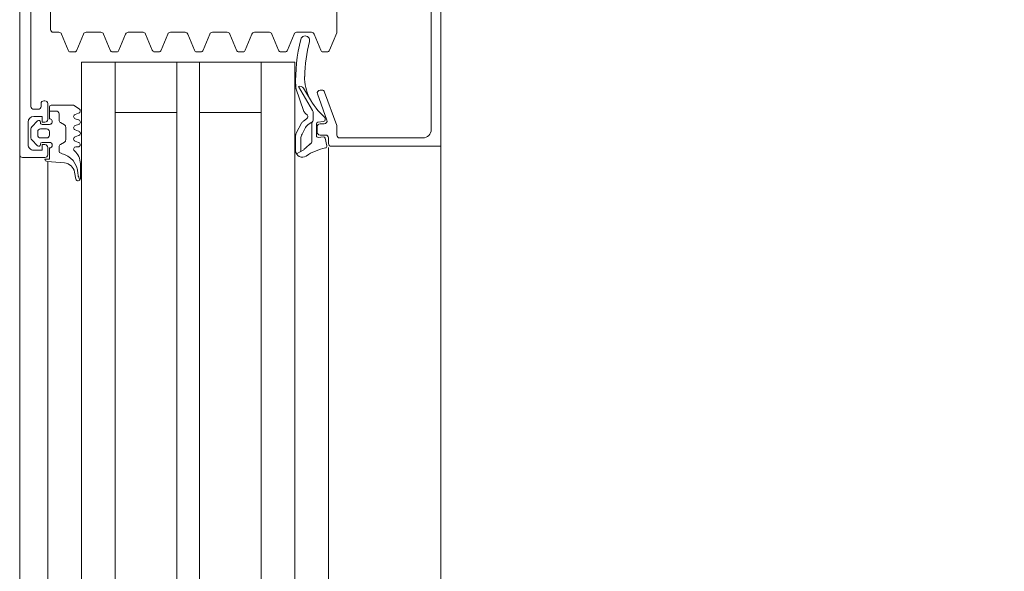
# Model space of a CAD drawing. Header units: centimetres. Extents: x -1737 to 22393, y -8842 to 3838.
# Tile 144 of 167: x 529 to 546, y 3011 to 3021. Entities that reach past the tile are written whole.
import ezdxf

# ---------------------------------------------------------------- set-up
doc = ezdxf.new("R2010")
doc.units = ezdxf.units.CM
doc.linetypes.add('Dash', pattern=[60, 30, -30])
for name, color, linetype, lineweight in [('A-DETL-GENF', 92, 'Continuous', 9), ('A-DOOR', 31, 'Continuous', 13), ('A-DOOR-HDLN', 31, 'Continuous', 13)]:
    doc.layers.add(name, color=color, linetype=linetype, lineweight=lineweight)

# ---------------------------------------------------------------- blocks, each defined once
blk = doc.blocks.new('Schueco_FWS_ADS-75-SimplySmart_inw_Family-02 - FWS SI insert unit 90-2508000-3_piętro I __3_90 m_ - stan projektowany')
at = {"layer": 'A-DETL-GENF'}
for p, q in [((-76.25, 6.6), (76.25, 6.6)), ((6.9, 4.6), (-59.83, 4.6)), ((-55.25, 4), (6.9, 4)), ((-55.25, 3.4), (6.9, 3.4)), ((-55.25, 2.3), (6.9, 2.3)), ((-55.25, 1.9), (6.9, 1.9)), ((-55.25, 0.8), (6.9, 0.8)), ((-55.25, 0.2), (6.9, 0.2)), ((-55.25, -0.4), (6.9, -0.4)), ((75.35, -0.9), (-75.35, -0.9))]:
    blk.add_line(p, q, dxfattribs=at)
at = {"layer": 'A-DOOR'}
for p, q in [((-60, 6.6), (-54.5, 6.6)), ((-60.15, 6.43), (-62.46, 6.43)), ((-60, 4.8), (-60, 6.28)), ((-62.77, 4.75), (-61.89, 4.75)), ((-61.871, 4.746), (-61.561, 4.618)), ((-60.817, 4.529), (-60.218, 4.747)), ((-60.201, 4.75), (-60.05, 4.75)), ((-61.53, 4.502), (-61.53, 4.578)), ((-60.317, 4.573), (-60.783, 4.403)), ((-59.9, 4.6), (-60, 4.6)), ((-59.996, 4.542), (-59.857, 4.569)), ((-61.561, 4.462), (-61.849, 4.343)), ((-60.85, 4.45), (-60.85, 4.482)), ((-60.349, 4.54), (-60.322, 4.54)), ((-60.292, 4.514), (-60.279, 4.411)), ((-60.25, 4.45), (-60.25, 4.526)), ((-60.249, 4.385), (-60.039, 4.385)), ((-60.1, 4.4), (-60.2, 4.4)), ((-60.05, 4.55), (-60.05, 4.45)), ((-60.009, 4.419), (-60.02, 4.509)), ((-61.88, 4.297), (-61.88, 4.033)), ((-60.488, 4.315), (-60.917, 4.063)), ((-60.886, 4.153), (-60.647, 4.297)), ((-60.34, 4.329), (-60.437, 4.329)), ((-60.3, 4.155), (-60.34, 4.21)), ((-60.47, 4.163), (-60.884, 4.021)), ((-60.094, 4.03), (-60.261, 4.121)), ((-60.066, 4.129), (-60.184, 4.193)), ((-59.76, 4.108), (-59.984, 4.108)), ((-59.79, 4.161), (-59.716, 4.031)), ((-61.849, 3.987), (-61.561, 3.868)), ((-59.772, 4.015), (-60.037, 4.015)), ((-61.561, 3.712), (-61.849, 3.593)), ((-61.53, 3.752), (-61.53, 3.828)), ((-61.88, 3.547), (-61.88, 3.283)), ((-54.5, 3.4), (-61.35, 3.4)), ((-59.896, 3.4), (-54.5, 3.4)), ((-61.849, 3.237), (-61.561, 3.118)), ((-61.53, 3.002), (-61.53, 3.078)), ((-61.561, 2.962), (-61.849, 2.843)), ((-61.88, 2.797), (-61.88, 2.533)), ((-61.849, 2.487), (-61.561, 2.368)), ((-61.53, 2.252), (-61.53, 2.328)), ((-61.561, 2.212), (-61.849, 2.093)), ((-61.88, 2.047), (-61.88, 1.783)), ((-61.849, 1.737), (-61.561, 1.618)), ((-61.561, 1.462), (-61.849, 1.343)), ((-61.53, 1.502), (-61.53, 1.578)), ((-61.88, 1.297), (-61.88, 1.033)), ((-61.849, 0.987), (-61.561, 0.868)), ((-61.561, 0.712), (-61.849, 0.593)), ((-61.53, 0.752), (-61.53, 0.828)), ((-54.5, 0.8), (-61.35, 0.8)), ((-61.88, 0.547), (-61.88, 0.283)), ((-61.849, 0.237), (-61.561, 0.118)), ((-59.541, 0.18), (-59.274, 0.18)), ((-61.53, 0.002), (-61.53, 0.078)), ((-60.441, 0.15), (-60.419, 0.09)), ((-60.341, 0.09), (-60.319, 0.15)), ((-60.241, 0.15), (-60.219, 0.09)), ((-60.141, 0.09), (-60.119, 0.15)), ((-60.041, 0.15), (-60.019, 0.09)), ((-59.941, 0.09), (-59.919, 0.15)), ((-59.84, 0.14), (-59.84, 0.1)), ((-59.266, 0.101), (-59.392, 0.076)), ((-59.276, 0.158), (-59.249, 0.172)), ((-61.561, -0.038), (-61.849, -0.157)), ((-60.273, -0.175), (-60.233, -0.105)), ((-60.19, -0.08), (-59.966, -0.08)), ((-59.923, -0.105), (-59.882, -0.175)), ((-59.553, -0.103), (-59.58, -0.41)), ((-61.93, -0.35), (-62.33, -0.35)), ((-61.88, -0.203), (-61.88, -0.3)), ((-60.478, -0.37), (-60.478, -0.25)), ((-60.428, -0.2), (-60.317, -0.2)), ((-59.839, -0.2), (-59.774, -0.2)), ((-60.66, -0.47), (-60.66, -0.45)), ((-60.61, -0.4), (-60.33, -0.4)), ((-60.56, -0.52), (-60.61, -0.52)), ((-60.34, -0.37), (-60.55, -0.37)), ((-60.24, -0.5), (-60.24, -0.37)), ((-60.16, -0.42), (-60.16, -0.53)), ((-60.05, -0.37), (-60.11, -0.37)), ((-60, -0.53), (-60, -0.42)), ((-59.92, -0.37), (-59.92, -0.5)), ((-59.83, -0.4), (-59.7, -0.4)), ((-59.65, -0.45), (-59.65, -0.85)), ((-59.578, -0.4), (-54.5, -0.4)), ((-62.56, -0.7), (-60.56, -0.7)), ((-60.51, -0.65), (-60.51, -0.57)), ((-60.197, -0.685), (-60.301, -0.581)), ((-60.28, -0.53), (-60.27, -0.53)), ((-59.998, -0.7), (-60.162, -0.7)), ((-60.11, -0.58), (-60.05, -0.58)), ((-59.859, -0.581), (-59.963, -0.685)), ((-59.89, -0.53), (-59.88, -0.53)), ((-60.28, -0.75), (-59.88, -0.75)), ((-59.7, -0.9), (-68.3, -0.9)), ((-59.7, -0.9), (-54.5, -0.9))]:
    blk.add_line(p, q, dxfattribs=at)
at = {"layer": 'A-DOOR', "flags": 128}
for points in [[(-62.7, 6.48), (-62.8, 6.48), (-62.8, 6.6), (-59.85, 6.6), (-59.85, 4.65)], [(-60.239, 4.241), (-60.277, 4.303), (-59.941, 4.303)], [(-54.5, 4), (-61.35, 4), (-61.35, 0.2), (-54.5, 0.2)], [(-60.45, 3.4), (-60.45, 2.3), (-61.35, 2.3), (-54.5, 2.3)], [(-60.45, 0.8), (-60.45, 1.9), (-61.35, 1.9), (-54.5, 1.9)], [(-60.58, -0.34), (-60.58, 0.06), (-60.515, 0.16)], [(-60.28, -0.45), (-60.28, -0.5), (-60.38, -0.5), (-60.38, -0.65)], [(-59.78, -0.65), (-59.78, -0.5), (-59.88, -0.5), (-59.88, -0.45)], [(-59.62, -0.45), (-59.62, -0.37), (-59.82, -0.37)]]:
    blk.add_lwpolyline(points, dxfattribs=at)
at = {"layer": 'A-DOOR'}
for centre, radius, start, end in [((-60.15, 6.28), 0.15, 0, 90), ((-61.89, 4.7), 0.05, 67.5, 90), ((-60.201, 4.7), 0.05, 90, 110), ((-60.05, 4.8), 0.05, 270, 0), ((-61.58, 4.572), 0.05, 7.1452, 67.5), ((-60.3, 4.526), 0.05, 0, 110), ((-60, 4.55), 0.05, 90, 180), ((-59.9, 4.65), 0.05, 270, 0), ((-59.85, 4.54), 0.03, 11.4268, 102.3565), ((-61.58, 4.508), 0.05, 292.5, 352.8548), ((-60.8, 4.482), 0.05, 110, 180), ((-60.8, 4.45), 0.05, 180, 290), ((-61.241, 5.282), 1.15, 297.1697, 319.1518), ((-60.349, 4.51), 0.03, 90, 139.1518), ((-60.322, 4.51), 0.03, 7.0564, 90), ((-60.249, 4.415), 0.03, 187.0564, 270), ((-60.2, 4.45), 0.05, 180, 270), ((-60.1, 4.45), 0.05, 270, 0), ((-60.039, 4.415), 0.03, 270, 7.2077), ((-59.99, 4.513), 0.03, 100.9941, 188.118), ((-58.89, 4.734), 0.95, 191.4268, 214.051), ((-61.83, 4.297), 0.05, 112.5, 180), ((-61.735, 4.184), 0.08, 74.699, 256.5296), ((-61.018, 7.009), 2.834, 255.7856, 268.4777), ((-61.072, 4.975), 0.8, 268.4714, 296.3861), ((-60.437, 4.229), 0.1, 90, 120.3836), ((-60.38, 4.18), 0.05, 36.3666, 153.0444), ((-60.334, 4.253), 0.0764, 29.9329, 94.2645), ((-60.103, 4.342), 0.17, 216.4634, 241.4634), ((-59.941, 4.243), 0.06, 33.3021, 90), ((-58.513, 5.398), 1.777, 219.1355, 223.7266), ((-61.017, 7.009), 2.994, 255.7723, 272.1183), ((-60.847, 4.089), 0.075, 121.1063, 200.0149), ((-60.496, 4.239), 0.08, 289.0101, 333.0444), ((-60.203, 4.226), 0.12, 216.3666, 241.3666), ((-59.984, 4.278), 0.17, 241.4634, 270.0728), ((-59.825, 4.141), 0.04, 29.6254, 45.0361), ((-59.776, 4.135), 0.12, 271.9923, 34.051), ((-61.83, 4.033), 0.05, 180, 247.5), ((-61.58, 3.822), 0.05, 7.1452, 67.5), ((-60.91, 4.097), 0.08, 272.1106, 289.0101), ((-60.037, 4.135), 0.12, 241.3666, 270.0039), ((-61.58, 3.758), 0.05, 292.5, 352.8548), ((-61.83, 3.547), 0.05, 112.5, 180), ((-61.83, 3.283), 0.05, 180, 247.5), ((-61.58, 3.072), 0.05, 7.1452, 67.5), ((-61.58, 3.008), 0.05, 292.5, 352.8548), ((-61.83, 2.797), 0.05, 112.5, 180), ((-61.83, 2.533), 0.05, 180, 247.5), ((-61.58, 2.322), 0.05, 7.1452, 67.5), ((-61.58, 2.258), 0.05, 292.5, 352.8548), ((-61.83, 2.047), 0.05, 112.5, 180), ((-61.83, 1.783), 0.05, 180, 247.5), ((-61.58, 1.572), 0.05, 7.1452, 67.5), ((-61.58, 1.508), 0.05, 292.5, 352.8548), ((-61.83, 1.297), 0.05, 112.5, 180), ((-61.83, 1.033), 0.05, 180, 247.5), ((-61.58, 0.822), 0.05, 7.1452, 67.5), ((-61.58, 0.758), 0.05, 292.5, 352.8548), ((-61.83, 0.547), 0.05, 112.5, 180), ((-61.83, 0.283), 0.05, 180, 247.5), ((-60.48, 0.14), 0.04, 14.9995, 150.0003), ((-60.28, 0.14), 0.04, 14.9996, 165.0004), ((-60.08, 0.14), 0.04, 14.9996, 165.0004), ((-59.88, 0.14), 0.04, 359.9998, 165.0003), ((-59.541, -0.12), 0.3, 89.9987, 139.6802), ((-59.274, 0.14), 0.04, 281.0106, 90.0809), ((-61.58, 0.072), 0.05, 7.1452, 67.5), ((-61.58, 0.008), 0.05, 292.5, 352.8548), ((-60.38, 0.1), 0.04, 195.0002, 344.9998), ((-60.18, 0.1), 0.04, 195.0002, 344.9998), ((-59.98, 0.1), 0.04, 195.0002, 344.9998), ((-59.8, 0.1), 0.04, 180, 319.6792), ((-59.353, -0.244), 0.381, 91.8995, 167.3401), ((-59.354, -0.12), 0.2, 101.0025, 174.9918), ((-59.399, 0.478), 0.343, 275.6011, 291.0537), ((-61.83, -0.203), 0.05, 112.5, 180), ((-60.317, -0.15), 0.05, 270, 330), ((-60.19, -0.13), 0.05, 90, 150), ((-59.966, -0.13), 0.05, 30, 90), ((-59.839, -0.15), 0.05, 210, 270), ((-59.774, -0.15), 0.05, 270, 347.8734), ((-61.93, -0.3), 0.05, 270, 360), ((-60.55, -0.34), 0.03, 180, 270), ((-60.428, -0.25), 0.05, 90, 180), ((-60.29, -0.37), 0.05, 359.9994, 179.9994), ((-59.87, -0.37), 0.05, 0, 180), ((-60.61, -0.45), 0.05, 90, 180), ((-60.61, -0.47), 0.05, 180, 270), ((-60.56, -0.57), 0.05, 0, 90), ((-60.33, -0.45), 0.05, 360, 90), ((-60.27, -0.5), 0.03, 270, 0), ((-60.11, -0.42), 0.05, 89.9989, 180.0011), ((-60.05, -0.42), 0.05, 359.9989, 90.0011), ((-59.89, -0.5), 0.03, 180, 270), ((-59.83, -0.45), 0.05, 90, 180), ((-59.7, -0.45), 0.05, 0, 90), ((-59.62, -0.41), 0.04, 270.0001, 359.9994), ((-60.56, -0.65), 0.05, 270, 0), ((-60.28, -0.65), 0.1, 180, 270), ((-60.28, -0.56), 0.03, 89.9999, 225.0019), ((-60.162, -0.65), 0.05, 224.9723, 270), ((-60.11, -0.53), 0.05, 179.9979, 270.0021), ((-60.05, -0.53), 0.05, 269.9979, 0.0021), ((-59.998, -0.65), 0.05, 270, 315.0202), ((-59.88, -0.56), 0.03, 315.0034, 89.9945), ((-59.88, -0.65), 0.1, 270, 0), ((-59.7, -0.85), 0.05, 270, 0)]:
    blk.add_arc(centre, radius, start, end, dxfattribs=at)
at = {"layer": 'A-DOOR-HDLN', "linetype": 'Dash', "lineweight": 9}
blk.add_arc((-73.05, 7.6), 93.95, 360, 90, dxfattribs=at)

msp = doc.modelspace()

# ---------------------------------------------------------------- block references
at = {"layer": 'A-DOOR', "rotation": 270.0000000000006}
msp.add_blockref('Schueco_FWS_ADS-75-SimplySmart_inw_Family-02 - FWS SI insert unit 90-2508000-3_piętro I __3_90 m_ - stan projektowany', (529.777, 2958.576), dxfattribs=at)

doc.saveas('drawing.dxf')
